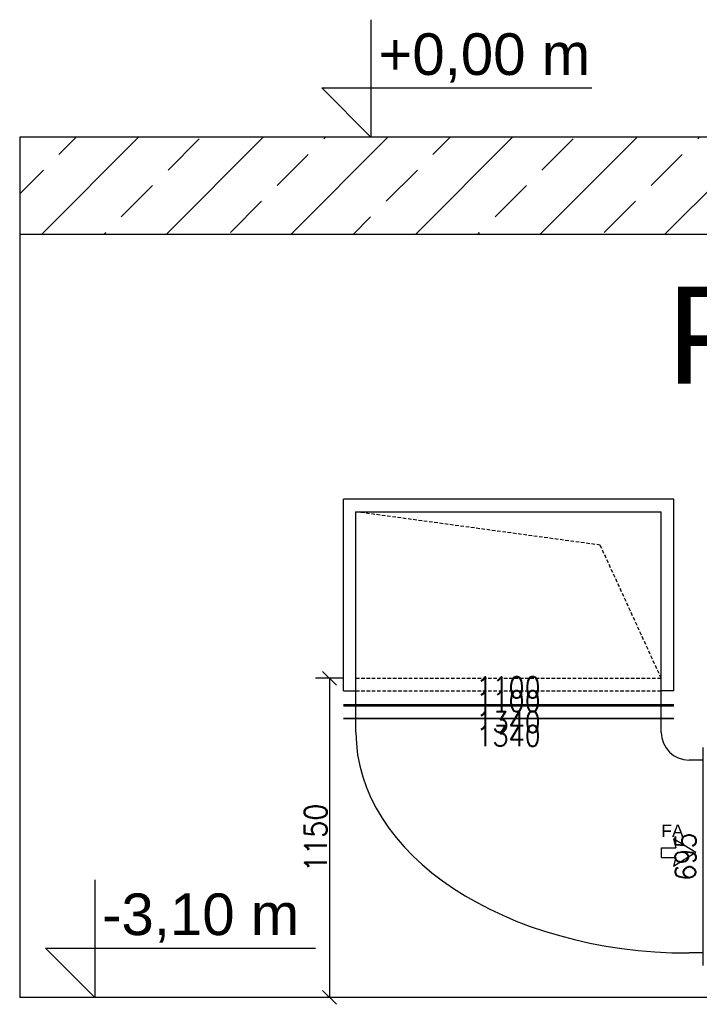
# Model space of a CAD drawing. Header units: millimetres. Extents: x -56303 to -45239, y -20463 to -4540.
# Tile 143 of 256: x -49855 to -49610, y -15371 to -15016. Entities that reach past the tile are written whole.
import ezdxf

# ---------------------------------------------------------------- set-up
doc = ezdxf.new("R2010")
doc.units = ezdxf.units.MM
doc.linetypes.add('DASHED', pattern=[19.05, 12.7, -6.35])
for name, color, linetype in [('_HVAC_opis', 3, 'Continuous'), ('_HVAC_podkład', 8, 'Continuous'), ('FLUID-N2_cz', 7, 'Continuous'), ('FLUID-N2_cz-75-DIM', 7, 'Continuous')]:
    doc.layers.add(name, color=color, linetype=linetype)
doc.layers.add('_HVAC_przekroje', color=170, linetype='Continuous', lineweight=35)
doc.layers.add('_HVAC_urzadzenia', color=220, linetype='Continuous', lineweight=35)
doc.styles.add('OPIS1', font='ROMANS.SHX', dxfattribs={"width": 0.9})
doc.styles.get("Standard").update_dxf_attribs({"font": 'arial.ttf'})
doc.dimstyles.new('wymiarowanie', dxfattribs={"dimtxt": 8, "dimasz": 5, "dimexe": 5, "dimexo": 5, "dimgap": 1, "dimtad": 1, "dimdec": 0, "dimlfac": 10, "dimdsep": 46, "dimtxsty": 'OPIS1', "dimblk": 'OBLIQUE', "dimcen": 10, "dimclrd": 256, "dimclre": 256, "dimadec": 0, "dimazin": 0, "dimtfac": 1, "dimtdec": 0, "dimtmove": 0, "dimatfit": 3, "dimfxl": 5, "dimfxlon": 1, "dimarcsym": 0})

# ---------------------------------------------------------------- blocks, each defined once
blk = doc.blocks.new('A$C69557CD5')
at = {"lineweight": -3}
for p, q in [((124.6, 521.7), (44.1, 571.4)), ((44.1, 571.4), (52, 539.1)), ((0, 539.1), (52, 539.1)), ((0, 504.2), (0, 539.1)), ((0, 504.2), (52, 504.2)), ((124.6, 521.7), (44.1, 472)), ((52, 504.2), (44.1, 472))]:
    blk.add_line(p, q, dxfattribs=at)
blk.add_text('FA', height=44.75, dxfattribs=at).set_placement((0, 578.3))
blk = doc.blocks.new('*U250')
at = {"color": 64, "linetype": 'Continuous', "lineweight": -2}
for p, q in [((-25, -595), (-25, 595)), ((25, 595), (25, -595))]:
    blk.add_line(p, q, dxfattribs=at)
at = {"color": 0, "linetype": 'ByBlock', "lineweight": -2}
for p, q in [((-25, 550), (25, 550)), ((-25, -550), (25, -550))]:
    blk.add_line(p, q, dxfattribs=at)
blk = doc.blocks.new('*U249')
at = {"color": 64, "linetype": 'Continuous', "lineweight": -2}
blk.add_line((-375, -595), (-375, 595), dxfattribs=at)
at = {"color": 7, "linetype": 'Continuous'}
for p, q in [((-320, 595), (370, 595)), ((-320, 595), (-320, 550)), ((370, -595), (370, 595)), ((-320, -595), (-320, -550)), ((-320, -595), (370, -595))]:
    blk.add_line(p, q, dxfattribs=at)
at = {"color": 0, "linetype": 'ByBlock', "lineweight": -2}
for p, q in [((-375, 550), (325, 550)), ((325, 550), (325, -550)), ((-375, -550), (325, -550))]:
    blk.add_line(p, q, dxfattribs=at)
at = {"color": 7, "linetype": 'DASHED'}
for p, q in [((-320, 550), (-320, -550)), ((-275, 550), (-275, -550)), ((205, -330), (325, 550)), ((-275, -550), (205, -330))]:
    blk.add_line(p, q, dxfattribs=at)
blk = doc.blocks.new('*U248')
at = {"color": 64, "linetype": 'Continuous', "lineweight": -2}
for p, q in [((447.5, 645), (447.5, -545)), ((342.5, -650), (-442.5, -650))]:
    blk.add_line(p, q, dxfattribs=at)
at = {"color": 0, "linetype": 'ByBlock', "lineweight": -2}
for p, q in [((397.5, 600), (447.5, 600)), ((397.5, -500), (447.5, -500)), ((-397.5, -650), (-397.5, -600)), ((297.5, -650), (297.5, -600))]:
    blk.add_line(p, q, dxfattribs=at)
blk.add_arc((397.5, -600), 100, 90, 180, dxfattribs=at)
blk.add_ellipse((397.5, -600), major_axis=(0, 1200), ratio=0.6625, start_param=0, end_param=1.570796, dxfattribs=at)
blk = doc.blocks.new('_Oblique')
at = {"color": 0, "linetype": 'ByBlock', "lineweight": -2}
blk.add_line((-0.5, -0.5), (0.5, 0.5), dxfattribs=at)
blk = doc.blocks.new('*D1424')
at = {"layer": '_HVAC_opis', "lineweight": -2}
for p, q in [((-49737.94, -15253.14), (-49747.94, -15253.14)), ((-49742.94, -15253.14), (-49742.94, -15368.14)), ((-49737.94, -15368.14), (-49747.94, -15368.14))]:
    blk.add_line(p, q, dxfattribs=at)
at = {"layer": 'Defpoints', "color": 0}
for p in [(-49630.72, -15253.14), (-49742.94, -15368.14), (-49630.72, -15368.14)]:
    blk.add_point(p, dxfattribs=at)
at = {"layer": '_HVAC_opis', "lineweight": -2, "xscale": 5, "yscale": 5, "zscale": 5}
for p, rotation in [((-49742.94, -15253.14), 90), ((-49742.94, -15368.14), 270)]:
    blk.add_blockref('_Oblique', p, dxfattribs=dict(at, rotation=rotation))
at = {"layer": '_HVAC_opis', "color": 0, "insert": (-49747.94, -15310.64), "char_height": 8, "attachment_point": 5, "rotation": 90, "style": 'OPIS1'}
blk.add_mtext('1150', dxfattribs=at)

msp = doc.modelspace()

# ---------------------------------------------------------------- hatches: boundary and pattern name
at = {"layer": '_HVAC_podkład'}
h = msp.add_hatch(dxfattribs=at)
h.set_pattern_fill('ANSI33', color=256, scale=5, style=0)
h.paths.add_polyline_path([(-49854.55, -15058.14), (-49134.76, -15058.14), (-49134.76, -15093.14), (-49854.55, -15093.14)])

# ---------------------------------------------------------------- linework, layer by layer
for p, q in [((-49134.76, -15058.14), (-49854.55, -15058.14)), ((-49854.55, -15058.14), (-49854.55, -15368.14)), ((-49134.76, -15093.14), (-49854.55, -15093.14)), ((-49134.76, -15368.14), (-49854.55, -15368.14))]:
    msp.add_line(p, q, dxfattribs=at)
for points in [[(-49728.01, -15015.78), (-49728.01, -15058.14), (-49745.76, -15040.39), (-49648.44, -15040.39)], [(-49827.54, -15325.78), (-49827.54, -15368.14), (-49845.29, -15350.39), (-49747.97, -15350.39)]]:
    msp.add_lwpolyline(points, dxfattribs=at)

# ---------------------------------------------------------------- block references
at = {"layer": '_HVAC_urzadzenia', "xscale": 0.09999999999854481, "yscale": 0.1000000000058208, "zscale": 0.1}
msp.add_blockref('A$C69557CD5', (-49623.4, -15368.14), dxfattribs=at)
at = {"layer": 'FLUID-N2_cz', "color": 64, "linetype": 'Continuous', "xscale": 0.1000000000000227, "yscale": 0.1000000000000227, "zscale": 0.1, "rotation": 89.99999999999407}
for name, p in [('*U249', (-49678.44, -15225.64)), ('*U250', (-49678.44, -15265.14)), ('*U248', (-49673.44, -15312.39))]:
    msp.add_blockref(name, p, dxfattribs=at)

# ---------------------------------------------------------------- texts
at = {"layer": '_HVAC_podkład', "char_height": 15, "width": 78.1775, "attachment_point": 1}
for s, insert in [('+0,00 m', (-49725.35, -15020.69)), ('-3,10 m', (-49824.88, -15330.69))]:
    msp.add_mtext(s, dxfattribs=dict(at, insert=insert))
at = {"layer": '_HVAC_przekroje', "insert": (-49621.43, -15111.98), "char_height": 35, "width": 413.7933, "attachment_point": 1}
msp.add_mtext('PRZEKRÓJ B-B', dxfattribs=at)
at = {"layer": 'FLUID-N2_cz-75-DIM', "color": 61, "char_height": 7.5, "attachment_point": 5, "style": 'OPIS1'}
for insert in [(-49678.44, -15262.64), (-49678.44, -15267.64)]:
    msp.add_mtext('1100\\P1340', dxfattribs=dict(at, insert=insert))
at = {"layer": 'FLUID-N2_cz-75-DIM', "color": 61, "insert": (-49608.44, -15317.39), "char_height": 7.5, "attachment_point": 5, "rotation": 90, "style": 'OPIS1'}
msp.add_mtext('695\\P1340', dxfattribs=at)

# ---------------------------------------------------------------- dimensions: what is measured, and where the dimension line sits
at = {"layer": '_HVAC_opis'}
dim = msp.add_linear_dim(base=(-49742.94, -15368.14), p1=(-49630.72, -15253.14), p2=(-49630.72, -15368.14), angle=90, dimstyle='wymiarowanie', dxfattribs=at)
dim.commit()
dim.dimension.update_dxf_attribs({"geometry": '*D1424', "text_midpoint": (-49747.94, -15310.64)})

doc.saveas('drawing.dxf')
